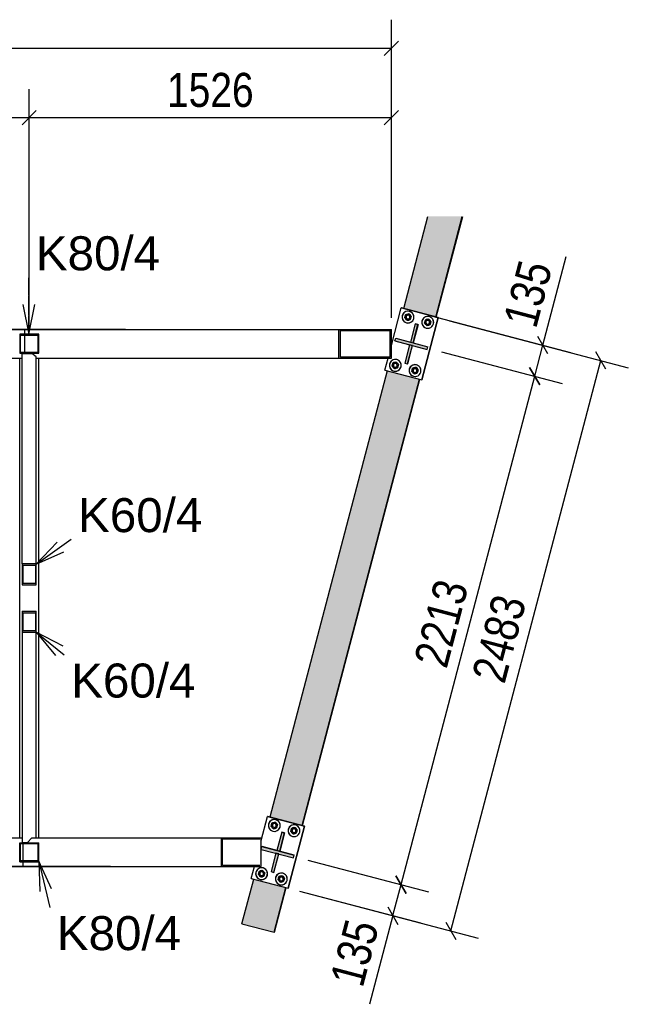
# Model space of a CAD drawing. Header units: millimetres. Extents: x -32861 to 254386, y 0 to 15445.
# Tile 62 of 67: x 208615 to 211178, y 1125 to 5270. Entities that reach past the tile are written whole.
import ezdxf

# ---------------------------------------------------------------- set-up
doc = ezdxf.new("R2010")
doc.units = ezdxf.units.MM
doc.linetypes.add('DXK_LINE_DOT4', pattern=[0.9408, 0.4704, -0.4704])
doc.styles.add('Arial', font='ARIAL.TTF', dxfattribs={"height": 0.2})
doc.styles.add('Arial Narrow', font='ARIALN.TTF', dxfattribs={"height": 0.2})

# ---------------------------------------------------------------- blocks, each defined once
blk = doc.blocks.new('Part-31138 - 31073')
blk.add_hatch(color=6).paths.add_polyline_path([(209770.5, 1753.1), (209635.1, 1788.7), (209632, 1777.1), (209767.4, 1741.5)])
at = {"color": 7}
for p, q in [((209632, 1777.1), (209635.1, 1788.7)), ((209635.1, 1788.7), (209635.6, 1788.7)), ((209635.1, 1788.7), (209770.5, 1753.1)), ((209771, 1753.1), (209635.6, 1788.7)), ((209632, 1777.1), (209767.4, 1741.5)), ((209767.4, 1741.5), (209770.5, 1753.1)), ((209767.4, 1741.5), (209767.9, 1741.5)), ((209767.9, 1741.5), (209771, 1753.1)), ((209770.5, 1753.1), (209771, 1753.1))]:
    blk.add_line(p, q, dxfattribs=at)
blk = doc.blocks.new('Part-31219 - 31073')
at = {"color": 7}
for p, q in [((210376.9, 4015.5), (210222.1, 4056.2)), ((210222.1, 4056.2), (210222.1, 4056.1)), ((210222.2, 4056.2), (210376.9, 4015.5)), ((210308.2, 3754.4), (210376.9, 4015.5)), ((210376.9, 4015.5), (210308.2, 3754.4)), ((210376.9, 4015.5), (210376.9, 4015.5)), ((210308.2, 3754.4), (210308.2, 3754.4))]:
    blk.add_line(p, q, dxfattribs=at)
blk = doc.blocks.new('Part-31116 - 31073')
blk.add_hatch(color=6).paths.add_polyline_path([(209705.5, 1757.8), (209693.9, 1760.8), (209673.6, 1683.5), (209685.2, 1680.4)])
at = {"color": 7}
for p, q in [((209693.9, 1760.8), (209673.6, 1683.5)), ((209685.2, 1680.4), (209705.5, 1757.8)), ((209685.7, 1680.4), (209706, 1757.6)), ((209705.5, 1757.8), (209693.9, 1760.8)), ((209673.6, 1683.5), (209685.2, 1680.4)), ((209685.2, 1680.4), (209685.7, 1680.4))]:
    blk.add_line(p, q, dxfattribs=at)
blk = doc.blocks.new('Part-31119 - 31073')
blk.add_hatch(color=6).paths.add_polyline_path([(209729.9, 1846.7), (209718.3, 1849.8), (209698, 1772.4), (209709.6, 1769.4)])
at = {"color": 7}
for p, q in [((209718.3, 1849.8), (209698, 1772.4)), ((209709.6, 1769.4), (209729.9, 1846.7)), ((209730.5, 1846.7), (209710.2, 1769.4)), ((209718.3, 1849.8), (209718.9, 1849.8)), ((209729.9, 1846.7), (209718.3, 1849.8)), ((209718.9, 1849.8), (209730.5, 1846.7)), ((209729.9, 1846.7), (209730.5, 1846.7)), ((209698, 1772.4), (209709.6, 1769.4)), ((209709.6, 1769.4), (209710.2, 1769.4))]:
    blk.add_line(p, q, dxfattribs=at)
blk = doc.blocks.new('Part-31185 - 31073')
for points in [[(210334.1, 4441.6), (210232, 4053.6), (210233.5, 4053.2), (210297.8, 4036.3), (210303.7, 4034.8), (210304.6, 4034.5), (210367.4, 4018), (210368.9, 4017.6), (210369, 4017.6), (210480.6, 4441.6)], [(209806, 1877.4), (210300.3, 3756.3), (210300.2, 3756.4), (210235.9, 3773.3), (210234.5, 3773.6), (210229.1, 3775.1), (210164.8, 3792), (210163.3, 3792.4), (209669, 1913.5), (209670.5, 1913.1), (209722.9, 1899.3), (209804.4, 1877.8), (209805.9, 1877.4)], [(209735.6, 1616.6), (209672.9, 1633.1), (209671.5, 1633.5), (209666.1, 1634.9), (209601.8, 1651.8), (209600.3, 1652.2), (209550.7, 1463.7), (209686, 1428.1), (209686.2, 1428.1), (209686.3, 1428.4), (209687.7, 1428.1), (209737.2, 1616.2), (209735.8, 1616.6)], [(209687.8, 1428.1), (209737.3, 1616.2), (209737.2, 1616.2), (209687.7, 1428.1)]]:
    blk.add_hatch(color=96).paths.add_polyline_path(points)
at = {"color": 96}
for p, q in [((210232, 4053.6), (210334.1, 4441.6)), ((210367.4, 4018), (210478.8, 4441.6)), ((210367.5, 4018), (210479, 4441.6)), ((210368.9, 4017.6), (210480.5, 4441.6)), ((210369, 4017.6), (210480.6, 4441.6)), ((209669, 1913.5), (210163.3, 3792.4)), ((209804.4, 1877.8), (210298.7, 3756.8)), ((209804.5, 1877.8), (210298.8, 3756.7)), ((209805.9, 1877.4), (210300.2, 3756.4)), ((209806, 1877.4), (210300.3, 3756.3)), ((209550.7, 1463.7), (209600.3, 1652.2)), ((209686, 1428.1), (209735.6, 1616.6)), ((209686.2, 1428.1), (209735.8, 1616.6)), ((209687.7, 1428.1), (209737.2, 1616.2)), ((209687.8, 1428.1), (209737.3, 1616.2)), ((209550.7, 1463.7), (209686, 1428.1)), ((209686, 1428.1), (209686.2, 1428.1)), ((209687.7, 1428.1), (209686.3, 1428.4)), ((209687.8, 1428.1), (209687.7, 1428.1))]:
    blk.add_line(p, q, dxfattribs=at)
blk = doc.blocks.new('Part-31131 - 31073')
blk.add_hatch(color=6).paths.add_polyline_path([(210333.6, 3893.3), (210198.2, 3928.9), (210195.1, 3917.3), (210330.5, 3881.7)])
at = {"color": 7}
for p, q in [((210195.1, 3917.3), (210198.2, 3928.9)), ((210195.1, 3917.3), (210330.5, 3881.7)), ((210198.2, 3928.9), (210198.6, 3928.9)), ((210198.2, 3928.9), (210333.6, 3893.3)), ((210198.6, 3928.9), (210260.1, 3912.7)), ((210272.1, 3909.6), (210334, 3893.3)), ((210330.5, 3881.7), (210333.6, 3893.3)), ((210330.5, 3881.7), (210330.9, 3881.7)), ((210330.9, 3881.7), (210334, 3893.3)), ((210333.6, 3893.3), (210334, 3893.3))]:
    blk.add_line(p, q, dxfattribs=at)
blk = doc.blocks.new('Part-31135 - 31073')
at = {"color": 7}
for p, q in [((210180.3, 3898.6), (210221.8, 4056.2)), ((210376.5, 4015.5), (210221.8, 4056.2)), ((210221.8, 4056.2), (210222, 4056.2)), ((210222, 4056.2), (210376.7, 4015.5)), ((210307.8, 3754.4), (210376.5, 4015.5)), ((210376.7, 4015.5), (210308, 3754.4)), ((210376.5, 4015.5), (210376.7, 4015.5)), ((210153.1, 3795.1), (210166.3, 3845.3)), ((210153.1, 3795.1), (210307.8, 3754.4)), ((210307.8, 3754.4), (210308, 3754.4))]:
    blk.add_line(p, q, dxfattribs=at)
blk = doc.blocks.new('Part-31148 - 31073')
at = {"color": 7}
for p, q in [((209659.3, 1916), (209813.9, 1875.3)), ((209659.3, 1916), (209669, 1913.5)), ((209745.3, 1614.2), (209814, 1875.3)), ((209814, 1875.3), (209745.4, 1614.2)), ((209804.4, 1877.9), (209814, 1875.3)), ((209814, 1875.3), (209814, 1875.3)), ((209745.3, 1614.2), (209745.4, 1614.2))]:
    blk.add_line(p, q, dxfattribs=at)
blk = doc.blocks.new('Part-31153 - 31073')
at = {"color": 7}
for p, q in [((209659.2, 1916), (209813.9, 1875.3)), ((209659.3, 1916), (209813.9, 1875.3)), ((209745.2, 1614.2), (209813.9, 1875.3)), ((209814, 1875.3), (209745.3, 1614.2)), ((209813.9, 1875.3), (209814, 1875.3)), ((209745.2, 1614.2), (209745.3, 1614.2))]:
    blk.add_line(p, q, dxfattribs=at)
blk = doc.blocks.new('Part-31158 - 31073')
at = {"color": 7}
for p, q in [((209813.9, 1875.3), (209659.1, 1916)), ((209659.1, 1916), (209659.1, 1916)), ((209659.2, 1916), (209813.9, 1875.3)), ((209745.2, 1614.2), (209813.9, 1875.3)), ((209813.9, 1875.3), (209745.2, 1614.2)), ((209813.9, 1875.3), (209813.9, 1875.3)), ((209745.2, 1614.2), (209745.2, 1614.2))]:
    blk.add_line(p, q, dxfattribs=at)
blk = doc.blocks.new('Part-31190 - 31073')
blk.add_hatch(color=6).paths.add_polyline_path([(210292, 3986.9), (210280.4, 3990), (210260.1, 3912.6), (210271.7, 3909.6)])
at = {"color": 7}
for p, q in [((210280.4, 3990), (210260.1, 3912.6)), ((210271.7, 3909.6), (210292, 3986.9)), ((210292.5, 3986.9), (210272.1, 3909.6)), ((210280.4, 3990), (210280.9, 3990)), ((210292, 3986.9), (210280.4, 3990)), ((210280.9, 3990), (210292.5, 3986.9)), ((210292, 3986.9), (210292.5, 3986.9)), ((210260.1, 3912.6), (210271.7, 3909.6)), ((210271.7, 3909.6), (210272.1, 3909.6))]:
    blk.add_line(p, q, dxfattribs=at)
blk = doc.blocks.new('Part-31308 - 31073')
blk.add_hatch(color=6).paths.add_polyline_path([(210268.6, 3897.9), (210257, 3901), (210236.7, 3823.6), (210248.3, 3820.6)])
at = {"color": 7}
for p, q in [((210257, 3901), (210236.7, 3823.6)), ((210248.3, 3820.6), (210268.6, 3897.9)), ((210248.7, 3820.6), (210269, 3897.8)), ((210268.6, 3897.9), (210257, 3901)), ((210236.7, 3823.6), (210248.3, 3820.6)), ((210248.3, 3820.6), (210248.7, 3820.6))]:
    blk.add_line(p, q, dxfattribs=at)
blk = doc.blocks.new('Part-31209 - 31073')
at = {"color": 7}
for p, q in [((209813.7, 1875.3), (209658.9, 1916)), ((209658.9, 1916), (209658.9, 1916)), ((209658.9, 1916), (209659.1, 1916)), ((209659.1, 1916), (209813.9, 1875.3)), ((209745, 1614.2), (209813.7, 1875.3)), ((209813.9, 1875.3), (209745.2, 1614.2)), ((209813.7, 1875.3), (209813.9, 1875.3)), ((209745, 1614.2), (209745.2, 1614.2))]:
    blk.add_line(p, q, dxfattribs=at)
blk = doc.blocks.new('Part-31214 - 31073')
at = {"color": 7}
for p, q in [((210222.2, 4056.2), (210376.9, 4015.5)), ((210222.3, 4056.2), (210376.9, 4015.5)), ((210308.2, 3754.4), (210376.9, 4015.5)), ((210377, 4015.5), (210308.3, 3754.4)), ((210376.9, 4015.5), (210377, 4015.5)), ((210308.2, 3754.4), (210308.3, 3754.4))]:
    blk.add_line(p, q, dxfattribs=at)
blk = doc.blocks.new('Part-31230 - 31073')
at = {"color": 7}
for p, q in [((210222.3, 4056.2), (210376.9, 4015.5)), ((210222.3, 4056.2), (210232, 4053.6)), ((210308.3, 3754.4), (210377, 4015.5)), ((210377.1, 4015.5), (210308.4, 3754.4)), ((210367.4, 4018), (210377, 4015.5)), ((210377, 4015.5), (210377.1, 4015.5)), ((210308.3, 3754.4), (210308.4, 3754.4))]:
    blk.add_line(p, q, dxfattribs=at)
blk = doc.blocks.new('Part-31235 - 31073')
at = {"color": 7}
for p, q in [((210222, 4056.2), (210221.9, 4056.1)), ((210376.7, 4015.5), (210222, 4056.2)), ((210222, 4056.2), (210222.1, 4056.2)), ((210222.1, 4056.2), (210376.9, 4015.5)), ((210308, 3754.4), (210376.7, 4015.5)), ((210376.9, 4015.5), (210308.2, 3754.4)), ((210376.7, 4015.5), (210376.9, 4015.5)), ((210308, 3754.4), (210308.2, 3754.4))]:
    blk.add_line(p, q, dxfattribs=at)
blk = doc.blocks.new('Part-31313 - 31073')
at = {"color": 7}
for p, q in [((209632, 1814.3), (209658.8, 1916)), ((209813.5, 1875.3), (209658.8, 1916)), ((209658.8, 1916), (209658.9, 1916)), ((209658.9, 1916), (209813.7, 1875.3)), ((209744.8, 1614.2), (209813.5, 1875.3)), ((209813.7, 1875.3), (209745, 1614.2)), ((209813.5, 1875.3), (209813.7, 1875.3)), ((209590.1, 1654.9), (209603.3, 1705.3)), ((209590.1, 1654.9), (209744.8, 1614.2)), ((209744.8, 1614.2), (209745, 1614.2))]:
    blk.add_line(p, q, dxfattribs=at)
blk = doc.blocks.new('Part-32128 - 31073')
at = {"color": 7}
for p, q in [((208614.8, 1825.3), (208614.8, 3845.3)), ((208694.8, 1825.3), (208694.8, 3845.3))]:
    blk.add_line(p, q, dxfattribs=at)
blk = doc.blocks.new('Bolt-52546 - 31073')
at = {"color": 7}
for p, q in [((210236.4, 4014.1), (210239.9, 4027.5)), ((210236.5, 4014.1), (210240, 4027.5)), ((210239.9, 4027.5), (210253.3, 4031.2)), ((210240, 4027.5), (210239.9, 4027.5)), ((210253.4, 4031.2), (210240, 4027.5)), ((210251.9, 4025.5), (210251.9, 4025.5)), ((210253.4, 4031.2), (210253.3, 4031.2)), ((210253.3, 4031.2), (210263.1, 4021.4)), ((210263.2, 4021.4), (210253.4, 4031.2)), ((210263.1, 4021.4), (210259.6, 4008)), ((210259.7, 4008), (210263.2, 4021.4)), ((210263.2, 4021.4), (210263.1, 4021.4)), ((210236.4, 4014.1), (210236.5, 4014.1)), ((210246.2, 4004.4), (210236.4, 4014.1)), ((210246.3, 4004.4), (210236.5, 4014.1)), ((210259.6, 4008), (210246.2, 4004.4)), ((210246.3, 4004.4), (210246.2, 4004.4)), ((210246.3, 4004.4), (210259.7, 4008)), ((210252, 4010), (210252, 4010)), ((210259.7, 4008), (210259.6, 4008)), ((210319.5, 3992.2), (210323.1, 4005.6)), ((210319.5, 3992.2), (210319.7, 3992.2)), ((210329.4, 3982.5), (210319.5, 3992.2)), ((210319.7, 3992.2), (210323.2, 4005.6)), ((210329.5, 3982.5), (210319.7, 3992.2)), ((210323.1, 4005.6), (210336.4, 4009.3)), ((210323.2, 4005.6), (210323.1, 4005.6)), ((210336.6, 4009.3), (210323.2, 4005.6)), ((210342.8, 3986.1), (210329.4, 3982.5)), ((210329.5, 3982.5), (210329.4, 3982.5)), ((210329.5, 3982.5), (210342.9, 3986.1)), ((210335.1, 4003.6), (210335.1, 4003.6)), ((210335.1, 3988.2), (210335.2, 3988.2)), ((210336.6, 4009.3), (210336.4, 4009.3)), ((210336.4, 4009.3), (210346.3, 3999.5)), ((210346.4, 3999.5), (210336.6, 4009.3)), ((210346.3, 3999.5), (210342.8, 3986.1)), ((210342.9, 3986.1), (210342.8, 3986.1)), ((210342.9, 3986.1), (210346.4, 3999.5)), ((210346.4, 3999.5), (210346.3, 3999.5)), ((210183, 3811), (210186.5, 3824.4)), ((210183.1, 3811), (210186.6, 3824.4)), ((210186.5, 3824.4), (210199.8, 3828.1)), ((210186.6, 3824.4), (210186.5, 3824.4)), ((210200, 3828.1), (210186.6, 3824.4)), ((210198.5, 3822.4), (210198.5, 3822.4)), ((210200, 3828.1), (210199.8, 3828.1)), ((210199.8, 3828.1), (210209.7, 3818.3)), ((210209.8, 3818.3), (210200, 3828.1)), ((210209.7, 3818.3), (210206.2, 3804.9)), ((210206.3, 3804.9), (210209.8, 3818.3)), ((210209.8, 3818.3), (210209.7, 3818.3)), ((210183, 3811), (210183.1, 3811)), ((210192.8, 3801.3), (210183, 3811)), ((210192.9, 3801.3), (210183.1, 3811)), ((210206.2, 3804.9), (210192.8, 3801.3)), ((210192.9, 3801.3), (210192.8, 3801.3)), ((210192.9, 3801.3), (210206.3, 3804.9)), ((210198.6, 3807), (210198.6, 3807)), ((210206.3, 3804.9), (210206.2, 3804.9)), ((210266.1, 3789.1), (210269.6, 3802.5)), ((210266.1, 3789.1), (210266.2, 3789.1)), ((210276, 3779.4), (210266.1, 3789.1)), ((210266.2, 3789.1), (210269.8, 3802.5)), ((210276.1, 3779.4), (210266.2, 3789.1)), ((210269.6, 3802.5), (210283, 3806.2)), ((210269.8, 3802.5), (210269.6, 3802.5)), ((210283.1, 3806.2), (210269.8, 3802.5)), ((210289.3, 3783), (210276, 3779.4)), ((210276.1, 3779.4), (210276, 3779.4)), ((210276.1, 3779.4), (210289.5, 3783)), ((210281.6, 3800.5), (210281.7, 3800.5)), ((210281.7, 3785.1), (210281.8, 3785.1)), ((210283.1, 3806.2), (210283, 3806.2)), ((210283, 3806.2), (210292.8, 3796.4)), ((210293, 3796.4), (210283.1, 3806.2)), ((210292.8, 3796.4), (210289.3, 3783)), ((210289.5, 3783), (210289.3, 3783)), ((210289.5, 3783), (210293, 3796.4)), ((210293, 3796.4), (210292.8, 3796.4))]:
    blk.add_line(p, q, dxfattribs=at)
for centre, radius, start, end in [((210249.9, 4017.8), 25, 45.2624, 225.2624), ((210249.9, 4017.8), 25, 75.2612, 255.2612), ((210249.9, 4017.8), 25, 225.2624, 45.2624), ((210249.9, 4017.8), 13, 3.2603, 183.2603), ((210249.9, 4017.8), 8, 75.2612, 255.2612), ((210249.9, 4017.8), 25, 255.2612, 75.2612), ((210249.9, 4017.8), 8, 255.2612, 75.2612), ((210333, 3995.9), 25, 75.2612, 255.2612), ((210333.1, 3995.9), 25, 45.2624, 225.2624), ((210249.9, 4017.8), 13, 183.2603, 3.2603), ((210333.1, 3995.9), 25, 225.2624, 45.2624), ((210333.1, 3995.9), 13, 3.2603, 183.2603), ((210333.1, 3995.9), 13, 183.2603, 3.2603), ((210333, 3995.9), 8, 75.2612, 255.2612), ((210333, 3995.9), 25, 255.2612, 75.2612), ((210333, 3995.9), 8, 255.2612, 75.2612), ((210196.4, 3814.7), 25, 75.2612, 255.2612), ((210196.5, 3814.7), 25, 45.2624, 225.2624), ((210196.5, 3814.7), 25, 225.2624, 45.2624), ((210196.5, 3814.7), 13, 3.2603, 183.2603), ((210196.5, 3814.7), 13, 183.2603, 3.2603), ((210196.4, 3814.7), 8, 75.2612, 255.2612), ((210196.4, 3814.7), 25, 255.2612, 75.2612), ((210196.4, 3814.7), 8, 255.2612, 75.2612), ((210279.6, 3792.8), 25, 45.2624, 225.2624), ((210279.6, 3792.8), 25, 75.2612, 255.2612), ((210279.6, 3792.8), 25, 255.2612, 75.2612), ((210279.6, 3792.8), 25, 225.2624, 45.2624), ((210279.6, 3792.8), 13, 3.2603, 183.2603), ((210279.6, 3792.8), 13, 183.2603, 3.2603), ((210279.6, 3792.8), 8, 75.2612, 255.2612), ((210279.6, 3792.8), 8, 255.2612, 75.2612)]:
    blk.add_arc(centre, radius, start, end, dxfattribs=at)
blk = doc.blocks.new('Part-31765 - 31073')
h = blk.add_hatch(color=6)
h.paths.add_polyline_path([(208684.8, 2979.1), (208624.8, 2979.1), (208624.8, 2891.2), (208684.8, 2891.2)])
h.paths.add_polyline_path([(208628.8, 2897), (208628.8, 2973.2), (208680.8, 2973.2), (208680.8, 2897)])
at = {"color": 7}
for p, q in [((208624.8, 3864.3), (208665.5, 3864.3)), ((208624.8, 2979.1), (208624.8, 3864.3)), ((208684.8, 3851.1), (208665.5, 3864.3)), ((208684.8, 2979.1), (208684.8, 3851.1)), ((208684.8, 2979.1), (208624.8, 2979.1)), ((208624.8, 2979.1), (208624.8, 2891.2)), ((208628.8, 2973.2), (208680.8, 2973.2)), ((208628.8, 2897), (208628.8, 2973.2)), ((208680.8, 2973.2), (208680.8, 2897)), ((208684.8, 2891.2), (208684.8, 2979.1)), ((208624.8, 2891.2), (208684.8, 2891.2)), ((208680.8, 2897), (208628.8, 2897))]:
    blk.add_line(p, q, dxfattribs=at)
blk = doc.blocks.new('Part-31760 - 31073')
h = blk.add_hatch(color=6)
h.paths.add_polyline_path([(208684.8, 2779.4), (208624.8, 2779.4), (208624.8, 2691.5), (208684.8, 2691.5)])
h.paths.add_polyline_path([(208628.8, 2697.4), (208628.8, 2773.5), (208680.8, 2773.5), (208680.8, 2697.4)])
at = {"color": 7}
for p, q in [((208624.8, 2779.4), (208684.8, 2779.4)), ((208624.8, 2779.4), (208624.8, 2691.5)), ((208684.8, 2691.5), (208684.8, 2779.4)), ((208628.8, 2697.4), (208628.8, 2773.5)), ((208628.8, 2773.5), (208680.8, 2773.5)), ((208680.8, 2773.5), (208680.8, 2697.4)), ((208680.8, 2697.4), (208628.8, 2697.4)), ((208624.8, 2691.5), (208624.8, 1806.3)), ((208624.8, 2691.5), (208684.8, 2691.5)), ((208684.8, 1826.3), (208684.8, 2691.5)), ((208647.2, 1806.3), (208665.7, 1826.3)), ((208665.7, 1826.3), (208684.8, 1826.3)), ((208624.8, 1806.3), (208647.2, 1806.3))]:
    blk.add_line(p, q, dxfattribs=at)
blk = doc.blocks.new('Part-32052 - 31073')
h = blk.add_hatch(color=6)
h.paths.add_polyline_path([(209632, 1825.3), (209463.6, 1825.3), (209463.6, 1705.3), (209632, 1705.3)])
h.paths.add_polyline_path([(209469.2, 1709.3), (209469.2, 1821.3), (209626.4, 1821.3), (209626.4, 1709.3)])
at = {"color": 7}
for p, q in [((208664.7, 1825.3), (209463.6, 1825.3)), ((209463.6, 1825.3), (209632, 1825.3)), ((209463.6, 1825.3), (209463.6, 1705.3)), ((209632, 1705.3), (209632, 1825.3)), ((208629.6, 1805.3), (208629.6, 1806.3)), ((208629.6, 1729.3), (208629.6, 1801.3)), ((209469.2, 1709.3), (209469.2, 1821.3)), ((209469.2, 1821.3), (209626.4, 1821.3)), ((208629.6, 1705.3), (208629.6, 1725.3)), ((208629.6, 1705.3), (209463.6, 1705.3)), ((209463.6, 1705.3), (209632, 1705.3)), ((209626.4, 1709.3), (209469.2, 1709.3))]:
    blk.add_line(p, q, dxfattribs=at)
blk = doc.blocks.new('Part-31959 - 31073')
h = blk.add_hatch(color=6)
h.paths.add_polyline_path([(208694.8, 3945.3), (208614.8, 3945.3), (208614.8, 3865.3), (208694.8, 3865.3)])
h.paths.add_polyline_path([(208618.8, 3869.3), (208618.8, 3941.3), (208690.8, 3941.3), (208690.8, 3869.3)])
at = {"color": 7}
for p, q in [((208694.8, 3945.3), (208614.8, 3945.3)), ((208614.8, 3945.3), (208614.8, 3865.3)), ((208618.8, 3869.3), (208618.8, 3941.3)), ((208618.8, 3941.3), (208690.8, 3941.3)), ((208690.8, 3941.3), (208690.8, 3869.3)), ((208694.8, 3865.3), (208694.8, 3945.3)), ((208614.8, 3865.3), (208694.8, 3865.3)), ((208690.8, 3869.3), (208618.8, 3869.3))]:
    blk.add_line(p, q, dxfattribs=at)
blk = doc.blocks.new('Part-31977 - 31073')
h = blk.add_hatch(color=6)
h.paths.add_polyline_path([(210180.3, 3965.3), (209957.9, 3965.3), (209957.9, 3845.3), (210180.3, 3845.3)])
h.paths.add_polyline_path([(209965.4, 3849.3), (209965.4, 3961.3), (210172.9, 3961.3), (210172.9, 3849.3)])
at = {"color": 7}
for p, q in [((208637.1, 3965.3), (209957.9, 3965.3)), ((208637.1, 3945.3), (208637.1, 3965.3)), ((208637.1, 3869.3), (208637.1, 3941.3)), ((209957.9, 3965.3), (210180.3, 3965.3)), ((209957.9, 3965.3), (209957.9, 3845.3)), ((209965.4, 3849.3), (209965.4, 3961.3)), ((209965.4, 3961.3), (210172.9, 3961.3)), ((210172.9, 3961.3), (210172.9, 3849.3)), ((210180.3, 3845.3), (210180.3, 3965.3)), ((208637.1, 3864.3), (208637.1, 3865.3)), ((208684.8, 3845.3), (209957.9, 3845.3)), ((209957.9, 3845.3), (210180.3, 3845.3)), ((210172.9, 3849.3), (209965.4, 3849.3))]:
    blk.add_line(p, q, dxfattribs=at)
blk = doc.blocks.new('Part-32036 - 31073')
at = {"color": 7}
for p, q in [((197509.2, 3965.3), (208637.1, 3965.3)), ((208637.1, 3945.3), (208637.1, 3965.3)), ((208637.1, 3869.3), (208637.1, 3941.3)), ((208637.1, 3864.3), (208637.1, 3865.3)), ((207074.8, 3845.3), (208624.8, 3845.3))]:
    blk.add_line(p, q, dxfattribs=at)
blk = doc.blocks.new('Part-32106 - 31073')
h = blk.add_hatch(color=6)
h.paths.add_polyline_path([(208694.8, 1805.3), (208614.8, 1805.3), (208614.8, 1725.3), (208694.8, 1725.3)])
h.paths.add_polyline_path([(208618.8, 1729.3), (208618.8, 1801.3), (208690.8, 1801.3), (208690.8, 1729.3)])
at = {"color": 7}
for p, q in [((208614.8, 1725.3), (208614.8, 1805.3)), ((208614.8, 1805.3), (208694.8, 1805.3)), ((208618.8, 1729.3), (208618.8, 1801.3)), ((208618.8, 1801.3), (208690.8, 1801.3)), ((208690.8, 1801.3), (208690.8, 1729.3)), ((208694.8, 1725.3), (208694.8, 1805.3)), ((208614.8, 1725.3), (208694.8, 1725.3)), ((208690.8, 1729.3), (208618.8, 1729.3))]:
    blk.add_line(p, q, dxfattribs=at)
blk = doc.blocks.new('Part-32109 - 31073')
at = {"color": 7}
for p, q in [((207074.8, 1825.3), (208624.8, 1825.3)), ((208629.6, 1805.3), (208629.6, 1806.3)), ((208629.6, 1729.3), (208629.6, 1801.3)), ((200574.8, 1705.3), (208629.6, 1705.3)), ((208629.6, 1705.3), (208629.6, 1725.3))]:
    blk.add_line(p, q, dxfattribs=at)
blk = doc.blocks.new('Bolt-52547 - 31073')
at = {"color": 7}
for p, q in [((209673.4, 1873.9), (209676.9, 1887.3)), ((209673.4, 1873.9), (209673.5, 1873.9)), ((209683.2, 1864.2), (209673.4, 1873.9)), ((209673.5, 1873.9), (209677, 1887.3)), ((209683.3, 1864.2), (209673.5, 1873.9)), ((209676.9, 1887.3), (209690.3, 1891)), ((209677, 1887.3), (209676.9, 1887.3)), ((209690.4, 1891), (209677, 1887.3)), ((209696.6, 1867.8), (209683.2, 1864.2)), ((209683.3, 1864.2), (209696.7, 1867.8)), ((209688.9, 1885.3), (209688.9, 1885.3)), ((209689, 1869.9), (209689, 1869.9)), ((209690.4, 1891), (209690.3, 1891)), ((209690.3, 1891), (209700.1, 1881.2)), ((209700.2, 1881.2), (209690.4, 1891)), ((209700.1, 1881.2), (209696.6, 1867.8)), ((209696.7, 1867.8), (209696.6, 1867.8)), ((209696.7, 1867.8), (209700.2, 1881.2)), ((209700.2, 1881.2), (209700.1, 1881.2)), ((209756.5, 1852.1), (209760.1, 1865.5)), ((209756.7, 1852.1), (209760.2, 1865.5)), ((209760.1, 1865.5), (209773.4, 1869.1)), ((209760.2, 1865.5), (209760.1, 1865.5)), ((209773.5, 1869.1), (209760.2, 1865.5)), ((209773.5, 1869.1), (209773.4, 1869.1)), ((209773.4, 1869.1), (209783.3, 1859.4)), ((209783.4, 1859.4), (209773.5, 1869.1)), ((209683.3, 1864.2), (209683.2, 1864.2)), ((209756.5, 1852.1), (209756.7, 1852.1)), ((209766.4, 1842.3), (209756.5, 1852.1)), ((209766.5, 1842.3), (209756.7, 1852.1)), ((209779.7, 1846), (209766.4, 1842.3)), ((209766.5, 1842.3), (209766.4, 1842.3)), ((209766.5, 1842.3), (209779.9, 1846)), ((209772.1, 1863.4), (209772.1, 1863.4)), ((209772.1, 1848), (209772.2, 1848)), ((209783.3, 1859.4), (209779.7, 1846)), ((209779.9, 1846), (209779.7, 1846)), ((209779.9, 1846), (209783.4, 1859.4)), ((209783.4, 1859.4), (209783.3, 1859.4)), ((209619.9, 1670.9), (209623.5, 1684.3)), ((209619.9, 1670.9), (209620.1, 1670.9)), ((209629.8, 1661.1), (209619.9, 1670.9)), ((209620.1, 1670.9), (209623.6, 1684.3)), ((209629.9, 1661.1), (209620.1, 1670.9)), ((209623.5, 1684.3), (209636.8, 1687.9)), ((209623.6, 1684.3), (209623.5, 1684.3)), ((209637, 1687.9), (209623.6, 1684.3)), ((209643.1, 1664.7), (209629.8, 1661.1)), ((209629.9, 1661.1), (209629.8, 1661.1)), ((209629.9, 1661.1), (209643.3, 1664.7)), ((209635.5, 1682.2), (209635.5, 1682.2)), ((209635.5, 1666.8), (209635.6, 1666.8)), ((209637, 1687.9), (209636.8, 1687.9)), ((209636.8, 1687.9), (209646.7, 1678.1)), ((209646.8, 1678.1), (209637, 1687.9)), ((209646.7, 1678.1), (209643.1, 1664.7)), ((209643.3, 1664.7), (209643.1, 1664.7)), ((209643.3, 1664.7), (209646.8, 1678.1)), ((209646.8, 1678.1), (209646.7, 1678.1)), ((209703.1, 1649), (209706.6, 1662.4)), ((209703.2, 1649), (209706.8, 1662.4)), ((209706.6, 1662.4), (209720, 1666)), ((209706.8, 1662.4), (209706.6, 1662.4)), ((209720.1, 1666), (209706.8, 1662.4)), ((209718.6, 1660.4), (209718.7, 1660.4)), ((209720.1, 1666), (209720, 1666)), ((209720, 1666), (209729.8, 1656.3)), ((209730, 1656.3), (209720.1, 1666)), ((209703.1, 1649), (209703.2, 1649)), ((209712.9, 1639.2), (209703.1, 1649)), ((209713.1, 1639.2), (209703.2, 1649)), ((209726.3, 1642.9), (209712.9, 1639.2)), ((209713.1, 1639.2), (209712.9, 1639.2)), ((209713.1, 1639.2), (209726.4, 1642.9)), ((209718.7, 1644.9), (209718.7, 1644.9)), ((209729.8, 1656.3), (209726.3, 1642.9)), ((209726.4, 1642.9), (209726.3, 1642.9)), ((209726.4, 1642.9), (209730, 1656.3)), ((209730, 1656.3), (209729.8, 1656.3))]:
    blk.add_line(p, q, dxfattribs=at)
for centre, radius, start, end in [((209686.9, 1877.6), 25, 45.2624, 225.2624), ((209686.9, 1877.6), 25, 75.2612, 255.2612), ((209686.9, 1877.6), 25, 225.2624, 45.2624), ((209686.9, 1877.6), 13, 3.2603, 183.2603), ((209686.9, 1877.6), 13, 183.2603, 3.2603), ((209686.9, 1877.6), 8, 75.2612, 255.2612), ((209686.9, 1877.6), 25, 255.2612, 75.2612), ((209686.9, 1877.6), 8, 255.2612, 75.2612), ((209770, 1855.7), 25, 75.2612, 255.2612), ((209770.1, 1855.7), 25, 45.2624, 225.2624), ((209770.1, 1855.7), 25, 225.2624, 45.2624), ((209770.1, 1855.7), 13, 3.2603, 183.2603), ((209770, 1855.7), 25, 255.2612, 75.2612), ((209770.1, 1855.7), 13, 183.2603, 3.2603), ((209770, 1855.7), 8, 75.2612, 255.2612), ((209770, 1855.7), 8, 255.2612, 75.2612), ((209633.4, 1674.5), 25, 75.2612, 255.2612), ((209633.5, 1674.5), 25, 45.2624, 225.2624), ((209633.5, 1674.5), 25, 225.2624, 45.2624), ((209633.5, 1674.5), 13, 3.2603, 183.2603), ((209633.5, 1674.5), 13, 183.2603, 3.2603), ((209633.4, 1674.5), 8, 75.2612, 255.2612), ((209633.4, 1674.5), 25, 255.2612, 75.2612), ((209633.4, 1674.5), 8, 255.2612, 75.2612), ((209716.6, 1652.6), 25, 45.2624, 225.2624), ((209716.6, 1652.6), 25, 75.2612, 255.2612), ((209716.6, 1652.6), 25, 225.2624, 45.2624), ((209716.6, 1652.6), 13, 3.2603, 183.2603), ((209716.6, 1652.6), 8, 75.2612, 255.2612), ((209716.6, 1652.6), 25, 255.2612, 75.2612), ((209716.6, 1652.6), 8, 255.2612, 75.2612), ((209716.6, 1652.6), 13, 183.2603, 3.2603)]:
    blk.add_arc(centre, radius, start, end, dxfattribs=at)
blk = doc.blocks.new('StraightDimension-32371 - 31073')
at = {"color": 174}
for p, q in [((210180.3, 4015.3), (210180.3, 5269.8)), ((191546.9, 5149.8), (210180.3, 5149.8)), ((210150.3, 5119.8), (210210.3, 5179.8))]:
    blk.add_line(p, q, dxfattribs=at)
blk = doc.blocks.new('StraightDimension-99702 - 31073')
at = {"color": 174}
for p, q in [((209827.7, 1732), (210336.6, 1598.1)), ((210241.9, 1592), (210199.2, 1665.3)), ((210186.2, 1498.2), (210220.6, 1628.7)), ((209793.7, 1601.5), (210302.3, 1467.6)), ((210164.9, 1534.8), (210207.6, 1461.5)), ((210186.2, 1498.2), (210088, 1124.8)), ((210186.2, 1498.2), (210088, 1124.8))]:
    blk.add_line(p, q, dxfattribs=at)
at = {"color": 30, "style": 'Arial Narrow'}
blk.add_text('135', height=143.16, rotation=75.258, dxfattribs=at).set_placement((210058.8, 1190.7))
blk = doc.blocks.new('StraightDimension-32373 - 31073')
at = {"color": 174}
for p, q in [((210425.1, 4002.8), (211177.8, 3804.8)), ((211083.1, 3798.7), (211040.4, 3872)), ((210430, 1434.1), (211061.7, 3835.3)), ((209793.4, 1601.6), (210546.1, 1403.5)), ((210408.7, 1470.7), (210451.4, 1397.4))]:
    blk.add_line(p, q, dxfattribs=at)
at = {"color": 30, "style": 'Arial Narrow'}
blk.add_text('2483', height=143.16, rotation=75.2637, dxfattribs=at).set_placement((210656, 2469.8))
blk = doc.blocks.new('StraightDimension-32458 - 31073')
at = {"color": 174}
for p, q in [((208248.8, 3935.3), (208188.8, 3995.3)), ((209059.7, 3965.3), (208098.8, 3965.3)), ((208218.8, 1705.3), (208218.8, 3965.3)), ((208996.6, 1705.3), (208098.8, 1705.3)), ((208188.8, 1735.3), (208248.8, 1675.3))]:
    blk.add_line(p, q, dxfattribs=at)
at = {"color": 30, "style": 'Arial Narrow'}
blk.add_text('2260', height=143.16, rotation=90.0002, dxfattribs=at).set_placement((208173.8, 2652.9))
blk = doc.blocks.new('StraightDimension-52630 - 31073')
at = {"color": 174}
for p, q in [((208654.8, 3955.3), (208654.8, 4977.7)), ((210180.3, 4015.3), (210180.3, 4977.7)), ((208684.8, 4887.7), (208624.8, 4827.7)), ((208654.8, 4857.7), (210180.3, 4857.7)), ((210150.3, 4827.7), (210210.3, 4887.7))]:
    blk.add_line(p, q, dxfattribs=at)
at = {"color": 30, "style": 'Arial Narrow'}
blk.add_text('1526', height=143.16, dxfattribs=at).set_placement((209235.2, 4902.7))
blk = doc.blocks.new('StraightDimension-52631 - 31073')
at = {"color": 174}
for p, q in [((207044.8, 3955.3), (207044.8, 4977.7)), ((208654.8, 3955.3), (208654.8, 4977.7)), ((207074.8, 4887.7), (207014.8, 4827.7)), ((207044.8, 4857.7), (208654.8, 4857.7)), ((208624.8, 4827.7), (208684.8, 4887.7))]:
    blk.add_line(p, q, dxfattribs=at)
at = {"color": 30, "style": 'Arial Narrow'}
blk.add_text('1610', height=143.16, dxfattribs=at).set_placement((207667.4, 4902.7))
blk = doc.blocks.new('StraightDimension-99700 - 31073')
at = {"color": 174}
for p, q in [((210818, 3899.4), (210916.2, 4272.7)), ((210818, 3899.4), (210916.2, 4272.7)), ((210347.7, 4023.1), (210934.1, 3868.8)), ((210783.7, 3768.9), (210818, 3899.4)), ((210839.4, 3862.7), (210796.6, 3936)), ((210391, 3872.2), (210899.7, 3738.3)), ((210762.3, 3805.5), (210805.1, 3732.2))]:
    blk.add_line(p, q, dxfattribs=at)
at = {"color": 30, "style": 'Arial Narrow'}
blk.add_text('135', height=143.16, rotation=75.258, dxfattribs=at).set_placement((210788.8, 3965.2))
blk = doc.blocks.new('StraightDimension-99701 - 31073')
at = {"color": 174}
for p, q in [((210391, 3872.2), (210899.7, 3738.3)), ((210805.1, 3732.2), (210762.3, 3805.5)), ((210220.6, 1628.7), (210783.7, 3768.9)), ((209827.7, 1732), (210336.6, 1598.1)), ((210199.2, 1665.3), (210241.9, 1592))]:
    blk.add_line(p, q, dxfattribs=at)
at = {"color": 30, "style": 'Arial Narrow'}
blk.add_text('2213', height=143.16, rotation=75.258, dxfattribs=at).set_placement((210412.2, 2533.8))
blk = doc.blocks.new('Mark-31756 - 31073')
at = {"color": 136}
for p, q in [((208684.8, 2691.5), (208801.9, 2596.1)), ((208684.8, 2691.5), (208765.9, 2593.2)), ((208797.5, 2632), (208684.8, 2691.5))]:
    blk.add_line(p, q, dxfattribs=at)
at = {"color": 30, "style": 'Arial'}
blk.add_text('K60/4', height=143.26, dxfattribs=at).set_placement((208831.9, 2416.1))
blk = doc.blocks.new('Mark-31761 - 31073')
at = {"color": 136}
for p, q in [((208684.8, 2978), (208830.9, 3082.5)), ((208771.9, 3071), (208684.8, 2978)), ((208684.8, 2978), (208801, 3030.3))]:
    blk.add_line(p, q, dxfattribs=at)
at = {"color": 30, "style": 'Arial'}
blk.add_text('K60/4', height=143.26, dxfattribs=at).set_placement((208860.9, 3112.5))
blk = doc.blocks.new('Mark-31955 - 31073')
at = {"color": 136, "linetype": 'DXK_LINE_DOT4'}
blk.add_line((208653, 3945.3), (208653, 4184.8), dxfattribs=at)
at = {"color": 136}
for p, q in [((208628, 4070.3), (208653, 3945.3)), ((208653, 3945.3), (208678, 4070.3))]:
    blk.add_line(p, q, dxfattribs=at)
at = {"color": 30, "style": 'Arial'}
blk.add_text('K80/4', height=143.26, dxfattribs=at).set_placement((208683, 4214.8))
blk = doc.blocks.new('Mark-32102 - 31073')
at = {"color": 136}
for p, q in [((208694.8, 1727), (208741.4, 1532.8)), ((208694.8, 1727), (208699.6, 1599.7)), ((208748.2, 1611.3), (208694.8, 1727))]:
    blk.add_line(p, q, dxfattribs=at)
at = {"color": 30, "style": 'Arial'}
blk.add_text('K80/4', height=143.26, dxfattribs=at).set_placement((208771.4, 1352.8))

msp = doc.modelspace()

# ---------------------------------------------------------------- block references
for name in ['StraightDimension-32371 - 31073', 'StraightDimension-52631 - 31073', 'StraightDimension-52630 - 31073', 'Part-31185 - 31073', 'Mark-31955 - 31073', 'StraightDimension-99700 - 31073', 'Part-31135 - 31073', 'Bolt-52546 - 31073', 'Part-31235 - 31073', 'Part-31219 - 31073', 'Part-31214 - 31073', 'Part-31230 - 31073', 'StraightDimension-32458 - 31073', 'StraightDimension-32373 - 31073', 'Part-31190 - 31073', 'Part-32036 - 31073', 'Part-31959 - 31073', 'Part-31977 - 31073', 'Part-31131 - 31073', 'Part-31308 - 31073', 'Part-31765 - 31073', 'StraightDimension-99701 - 31073', 'Part-32128 - 31073', 'Mark-31761 - 31073', 'Part-31760 - 31073', 'Mark-31756 - 31073', 'Part-31313 - 31073', 'Part-31209 - 31073', 'Part-31158 - 31073', 'Part-31153 - 31073', 'Part-31148 - 31073', 'Bolt-52547 - 31073', 'Part-32109 - 31073', 'Part-32052 - 31073', 'Part-31119 - 31073', 'Part-32106 - 31073', 'Part-31138 - 31073', 'Part-31116 - 31073', 'Mark-32102 - 31073', 'StraightDimension-99702 - 31073']:
    msp.add_blockref(name, (0, 0))

doc.saveas('drawing.dxf')
